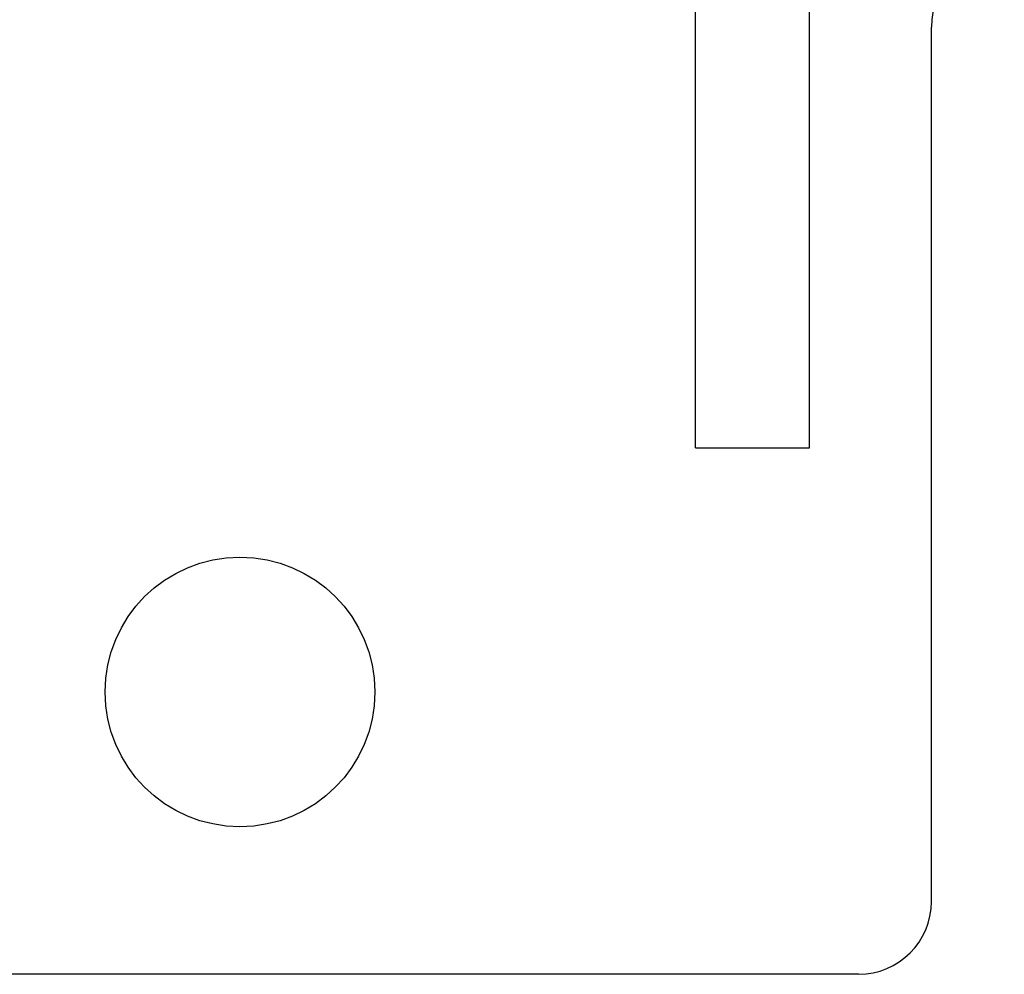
# Model space of a CAD drawing. Header units: inches. Extents: x 0 to 224, y 0 to 145.
# Tile 110 of 125: x 140.08 to 141.16, y 105.74 to 106.79. Entities that reach past the tile are written whole.
import ezdxf

# ---------------------------------------------------------------- set-up
doc = ezdxf.new("R2010")
doc.units = ezdxf.units.IN
doc.header["$LTSCALE"] = 12.302632
doc.header["$MEASUREMENT"] = 0
doc.linetypes.add('HIDDEN', pattern=[0.2, 0.1, -0.1])
doc.layers.add('DEFAULT_2', color=8, linetype='HIDDEN')

msp = doc.modelspace()

# ---------------------------------------------------------------- linework, layer by layer
at = {"layer": 'DEFAULT_2', "color": 8, "linetype": 'HIDDEN'}
for p, q in [((140.8228, 106.3227), (140.8228, 107.655)), ((140.9478, 106.3227), (140.9478, 107.655)), ((141.0818, 105.8248), (141.0818, 106.7848)), ((140.8228, 106.3227), (140.9478, 106.3227)), ((141.0018, 105.7448), (139.6438, 105.7448))]:
    msp.add_line(p, q, dxfattribs=at)
msp.add_circle((140.3228, 106.0548), 0.148, dxfattribs=at)
for centre, start, end in [((141.1618, 106.7848), 90, 180), ((141.0018, 105.8248), 270, 360)]:
    msp.add_arc(centre, 0.08, start, end, dxfattribs=at)

doc.saveas('drawing.dxf')
